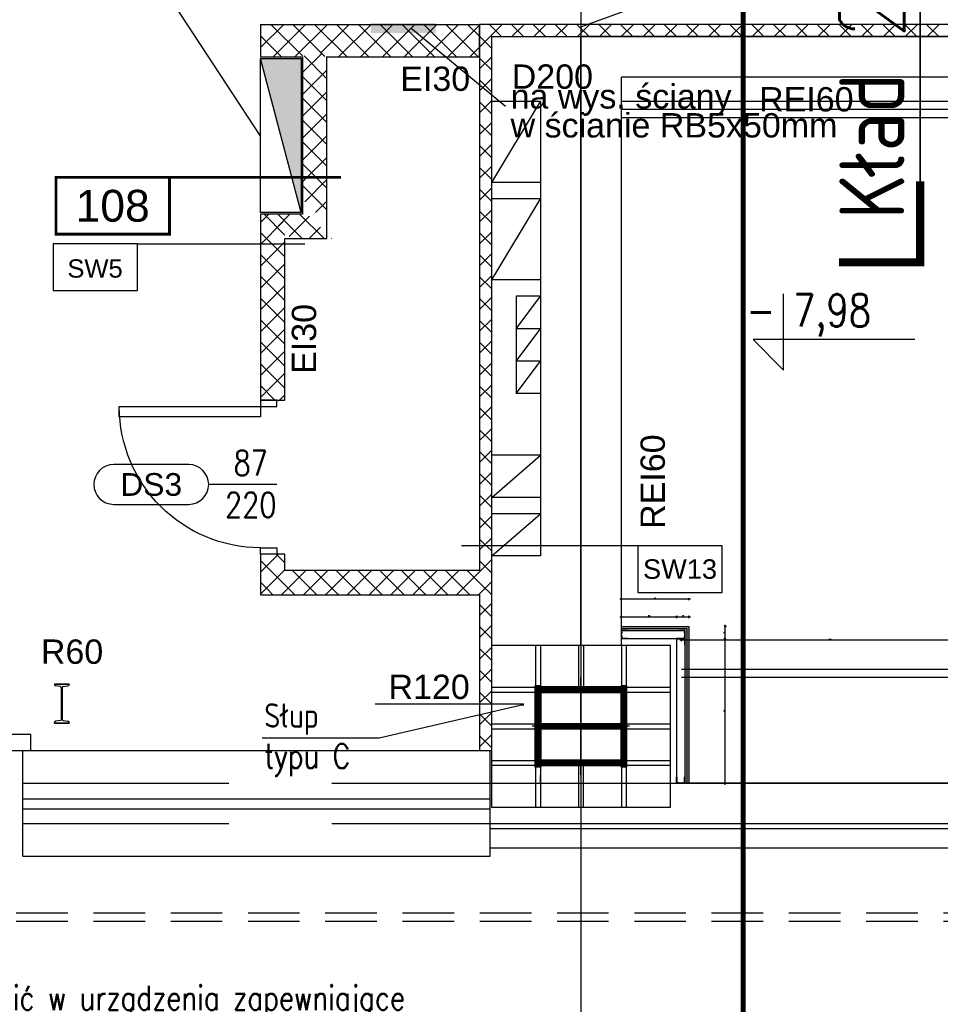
# Model space of a CAD drawing. Header units: centimetres. Extents: x -228435 to 56419, y -89367 to 477256.
# Tile 47 of 53: x -37999 to -32325, y 3287 to 9354. Entities that reach past the tile are written whole.
import ezdxf
from ezdxf.enums import TextEntityAlignment as Align

# ---------------------------------------------------------------- set-up
doc = ezdxf.new("R2010")
doc.units = ezdxf.units.CM
doc.header["$LTSCALE"] = 50
doc.header["$PDMODE"] = 35
doc.header["$PDSIZE"] = 0.1
for name, pattern in [('Kondygnacja -1$0$HIDDEN', [9.525, 6.35, -3.175]), ('Kondygnacja -1$0$HIDDEN2', [4.7625, 3.175, -1.5875]), ('Linie przekrojowe$0$DASHDOT', [25.4, 12.7, -6.35, 0, -6.35]), ('Osie rzutów$0$DASHDOT2', [12.7, 6.35, -3.175, 0, -3.175])]:
    doc.linetypes.add(name, pattern=pattern)
doc.layers.get('0').update_dxf_attribs({"color": 8})
doc.layers.get('DEFPOINTS').update_dxf_attribs({"color": 8})
for name, color, linetype, lineweight in [('_SP KORYTA', 8, 'Continuous', 25), ('Kondygnacja +0_5$0$ARCH_INFO_WYMIARY', 8, 'Continuous', 9), ('Linie przekrojowe$0$ARCH_LINIE PRZEKROJOWE', 8, 'Continuous', 25), ('Obudowy i okł. słupów$0$ARCH_WIDOK', 8, 'Continuous', 13)]:
    doc.layers.add(name, color=color, linetype=linetype, lineweight=lineweight)
for name, color, linetype in [('bgde_ opis hydranty', 8, 'Continuous'), ('Kondygnacja -1$0$ARCH_GK', 8, 'Continuous'), ('Kondygnacja -1$0$ARCH_HYDRANTY', 8, 'Continuous'), ('Kondygnacja -1$0$ARCH_INFO_ETYK_DRZWI', 8, 'Continuous'), ('Kondygnacja -1$0$ARCH_INFO_KOTY_WYSOKOŚCIOWE_IST', 8, 'Continuous'), ('Kondygnacja -1$0$ARCH_INFO_KŁADY ŚCIAN', 8, 'Kondygnacja -1$0$HIDDEN2'), ('Kondygnacja -1$0$ARCH_INFO_ODPORNOŚĆ OGNIOWA', 8, 'Continuous'), ('Kondygnacja -1$0$ARCH_INFO_OPISY', 8, 'Continuous'), ('Kondygnacja -1$0$ARCH_INFO_OPISY_PRZEGRODY', 8, 'Continuous'), ('Kondygnacja -1$0$ARCH_KONSTRUKCJA_NIEWIDOCZNA', 8, 'Continuous'), ('Kondygnacja -1$0$ARCH_MUROWANE_IST', 8, 'Continuous'), ('Kondygnacja -1$0$ARCH_NIEWIDOK_IST', 8, 'Kondygnacja -1$0$HIDDEN'), ('Kondygnacja -1$0$ARCH_SCHODY_IST', 8, 'Continuous'), ('Kondygnacja -1$0$ARCH_STAL_IST', 8, 'Continuous'), ('Kondygnacja -1$0$ARCH_STROP', 8, 'Continuous'), ('Kondygnacja -1$0$ARCH_WIDOK_IST', 8, 'Continuous'), ('Kondygnacja -1$0$ARCH_ŚLUSARKA_DRZWI', 8, 'Continuous'), ('Kondygnacja -1$0$ARCH_ŚLUSARKA_OKNA_IST', 8, 'Continuous'), ('Kondygnacja -1$0$ARCH_ŻELBET_IST', 8, 'Continuous'), ('Obudowy i okł. słupów$0$ARCH_PROFILE', 8, 'Continuous'), ('Obudowy i okł. słupów$0$ARCH_SŁUPY', 8, 'Continuous'), ('Osie rzutów$0$ARCH_INFO_OSIE_IST', 8, 'Osie rzutów$0$DASHDOT2'), ('Pomieszczenia -1$0$ARCH_INFO_AREA_ETYKIETY_200', 8, 'Continuous')]:
    doc.layers.add(name, color=color, linetype=linetype)
doc.styles.add('Arial', font='ARIAL.TTF')
doc.styles.add('Kondygnacja +0_5$0$Romans', font='Romans.shx', dxfattribs={"width": 0.7})
doc.styles.add('Kondygnacja -1$0$Arial', font='ARIAL.TTF')
doc.styles.add('Kondygnacja -1$0$Romans', font='Romans.shx', dxfattribs={"width": 0.7})
doc.styles.add('Kondygnacja -1$0$ROMANS-50-CM', font='romans.shx', dxfattribs={"width": 0.8, "height": 10})
doc.styles.add('Kondygnacja -1$0$Standard', font='txt')
doc.styles.add('Pomieszczenia -1$0$Arial', font='ARIAL.TTF')
doc.dimstyles.new('Kondygnacja +0_5$0$Wymiary 1-100', dxfattribs={"dimtxt": 12, "dimasz": 10, "dimexe": 5, "dimexo": 0, "dimgap": 4, "dimtad": 1, "dimrnd": 0.5, "dimzin": 12, "dimdsep": 46, "dimtxsty": 'Kondygnacja +0_5$0$Romans', "dimblk": 'Kondygnacja +0_5$0$_Oblique', "dimcen": 10, "dimdle": 10, "dimclrt": 55, "dimazin": 0, "dimtfac": 1, "dimtmove": 1, "dimatfit": 3, "dimfxl": 0, "dimtolj": 1, "dimtzin": 0, "dimarcsym": 0})
doc.dimstyles.new('Kondygnacja -1$0$ISO-25', dxfattribs={"dimtxt": 2.5, "dimasz": 2.5, "dimexe": 1.25, "dimexo": 0.625, "dimtad": 1, "dimtxsty": 'Kondygnacja -1$0$Standard', "dimcen": 2.5, "dimadec": 0, "dimazin": 0, "dimtfac": 1, "dimtmove": 0, "dimatfit": 3, "dimfxl": 0, "dimarcsym": 0})
pattern_1 = [(45, (-121140, -45000), (-67.35192, 67.35192), []), (135, (-121140, -45000), (-67.35192, -67.35192), [])]
pattern_2 = [(45, (-121140, -45000), (-6.7351921, 6.7351921), [])]

# ---------------------------------------------------------------- blocks, each defined once
blk = doc.blocks.new('Linie przekrojowe$0$A$C57A9303D')
at = {"linetype": 'Linie przekrojowe$0$DASHDOT', "ltscale": 5, "const_width": 3}
blk.add_lwpolyline([(300, 0), (1000, 0)], dxfattribs=at)
blk = doc.blocks.new('Linie przekrojowe')
at = {"layer": 'Linie przekrojowe$0$ARCH_LINIE PRZEKROJOWE', "linetype": 'Linie przekrojowe$0$DASHDOT', "ltscale": 5, "const_width": 3, "flags": 128}
blk.add_lwpolyline([(8110, 12660), (8110, 5500), (8760, 5500), (8760, 5178.55)], dxfattribs=at)
at = {"layer": 'Linie przekrojowe$0$ARCH_LINIE PRZEKROJOWE', "linetype": 'Linie przekrojowe$0$DASHDOT', "ltscale": 5, "xscale": -1, "rotation": 270}
blk.add_blockref('Linie przekrojowe$0$A$C57A9303D', (8760, 4328.55), dxfattribs=at)
blk = doc.blocks.new('Kondygnacja -1$0$T-drzwi_lewe-200')
at = {"layer": 'Kondygnacja -1$0$ARCH_INFO_ETYK_DRZWI'}
blk.add_line((0, 0), (-60, 0), dxfattribs=at)
blk.add_lwpolyline([(-77.5, 17.5), (-143.68, 17.5, 1), (-143.68, -17.5), (-77.5, -17.5, 1)], format="xyb", close=True, dxfattribs=at)
at = {"layer": 'Kondygnacja -1$0$ARCH_INFO_ETYK_DRZWI', "color": 1, "style": 'Kondygnacja -1$0$Arial'}
blk.add_attdef('ADS_DRZWI:ODPORNOŚĆ_OGNIOWA', text='', height=20, rotation=90, dxfattribs=at).set_placement((56.44, 0.12), align=Align.BOTTOM_CENTER)
at = {"layer": 'Kondygnacja -1$0$ARCH_INFO_ETYK_DRZWI', "style": 'Kondygnacja -1$0$Romans', "width": 0.8}
for tag, p in [('ADS_DRZWI:SZEROKOŚĆ', (-23, 7.91)), ('ADS_DRZWI:WYSOKOŚĆ', (-23, -29))]:
    blk.add_attdef(tag, text='', height=22, dxfattribs=at).set_placement(p, align=Align.CENTER)
at = {"layer": 'Kondygnacja -1$0$ARCH_INFO_ETYK_DRZWI', "style": 'Kondygnacja -1$0$Arial'}
blk.add_attdef('ADS_DRZWI:SYMBOL', text='', height=20, dxfattribs=at).set_placement((-110.59, 0), align=Align.MIDDLE)
blk = doc.blocks.new('Kondygnacja -1$0$_Dot')
at = {"color": 0, "linetype": 'ByBlock', "lineweight": -2}
blk.add_line((-0.5, 0), (-1, 0), dxfattribs=at)
at = {"color": 0, "linetype": 'ByBlock', "const_width": 0.5}
blk.add_lwpolyline([(-0.25, 0, 1), (0.25, 0, 1)], format="xyb", close=True, dxfattribs=at)
blk = doc.blocks.new('Kondygnacja +0_5$0$_Oblique')
at = {"color": 0, "linetype": 'ByBlock', "lineweight": -2}
blk.add_line((-0.5, -0.5), (0.5, 0.5), dxfattribs=at)
blk = doc.blocks.new('*D557')
at = {"layer": 'DEFPOINTS', "color": 0}
for p in [(-33920, 5530.3), (-33920, 5530.3), (-32090, 5530.3)]:
    blk.add_point(p, dxfattribs=at)
at = {"layer": 'Kondygnacja +0_5$0$ARCH_INFO_WYMIARY', "color": 0, "lineweight": -2}
for p, q in [((-32080, 5530.3), (-33930, 5530.3)), ((-33920, 5530.3), (-33920, 5535.3)), ((-32090, 5530.3), (-32090, 5535.3))]:
    blk.add_line(p, q, dxfattribs=at)
at = {"layer": 'Kondygnacja +0_5$0$ARCH_INFO_WYMIARY', "color": 0, "lineweight": -2, "xscale": 10, "yscale": 10, "zscale": 10, "rotation": 180}
blk.add_blockref('Kondygnacja +0_5$0$_Oblique', (-33920, 5530.3), dxfattribs=at)
at = {"layer": 'Kondygnacja +0_5$0$ARCH_INFO_WYMIARY', "color": 0, "lineweight": -2, "xscale": 10, "yscale": 10, "zscale": 10}
blk.add_blockref('Kondygnacja +0_5$0$_Oblique', (-32090, 5530.3), dxfattribs=at)
at = {"layer": 'Kondygnacja +0_5$0$ARCH_INFO_WYMIARY', "color": 55, "insert": (-33005, 5534.8), "char_height": 5, "attachment_point": 5, "style": 'Kondygnacja +0_5$0$Romans'}
blk.add_mtext('\\A1;1830', dxfattribs=at)
blk = doc.blocks.new('Kondygnacja -1$0$Linie kładów ścian')
at = {"layer": 'Kondygnacja -1$0$ARCH_INFO_KŁADY ŚCIAN', "ltscale": 10, "const_width": 1}
blk.add_lwpolyline([(8869.12, 5335.84), (8869.12, 7482.79)], dxfattribs=at)
at = {"layer": 'Kondygnacja -1$0$ARCH_INFO_KŁADY ŚCIAN', "linetype": 'Continuous', "const_width": 5}
blk.add_lwpolyline([(8819.12, 5285.84), (8869.12, 5285.84), (8869.12, 5335.84)], dxfattribs=at)
at = {"layer": 'Kondygnacja -1$0$ARCH_INFO_KŁADY ŚCIAN', "insert": (8819.35, 5312.43), "char_height": 40, "width": 626.5327, "attachment_point": 1, "rotation": 90, "style": 'Kondygnacja -1$0$ROMANS-50-CM'}
blk.add_mtext('Kład 2c', dxfattribs=at)
blk = doc.blocks.new('Pomieszczenia -1$0$etykieta_numer')
at = {"color": 0, "linetype": 'ByBlock', "const_width": 2.44}
blk.add_lwpolyline([(-50, -50), (-50, 0), (50, 0), (50, -50)], close=True, dxfattribs=at)
at = {"color": 0, "linetype": 'ByBlock', "style": 'Pomieszczenia -1$0$Arial'}
blk.add_attdef('AECAREA:NUMER_LOKALU', text='', height=28, dxfattribs=at).set_placement((0, -25), align=Align.MIDDLE)
blk = doc.blocks.new('A$C6A4F2F99')
at = {"layer": '_SP KORYTA'}
blk.add_hatch(color=256, dxfattribs=at).paths.add_polyline_path([(-2478.71, 204.14), (-2458.71, 204.14), (-2458.71, 201.14), (-2478.71, 201.14)])
blk.add_line((-2466.46, 202.64), (-2437.23, 178.56), dxfattribs=at)
at = {"layer": '_SP KORYTA', "style": 'Arial'}
for s, p in [('D200', (-2435.32, 183.91)), ('na wys. ściany', (-2435.67, 177.82)), ('w ścianie RB5x50mm', (-2435.67, 168.9))]:
    blk.add_text(s, height=7.5, dxfattribs=at).set_placement(p)
blk = doc.blocks.new('*D948')
at = {"layer": 'DEFPOINTS', "color": 0}
for p in [(-33875, 5784.285151), (-34290, 5615), (-33875, 5615)]:
    blk.add_point(p, dxfattribs=at)
at = {"layer": 'Kondygnacja +0_5$0$ARCH_INFO_WYMIARY', "color": 0, "lineweight": -2}
for p, q in [((-34300, 5784.285151), (-33865, 5784.285151)), ((-34290, 5776.285151), (-34290, 5789.285151)), ((-33875, 5776.285151), (-33875, 5789.285151))]:
    blk.add_line(p, q, dxfattribs=at)
at = {"layer": 'Kondygnacja +0_5$0$ARCH_INFO_WYMIARY', "color": 0, "lineweight": -2, "xscale": 10, "yscale": 10, "zscale": 10, "rotation": 180}
blk.add_blockref('Kondygnacja +0_5$0$_Oblique', (-34290, 5784.285151), dxfattribs=at)
at = {"layer": 'Kondygnacja +0_5$0$ARCH_INFO_WYMIARY', "color": 0, "lineweight": -2, "xscale": 10, "yscale": 10, "zscale": 10}
blk.add_blockref('Kondygnacja +0_5$0$_Oblique', (-33875, 5784.285151), dxfattribs=at)
at = {"layer": 'Kondygnacja +0_5$0$ARCH_INFO_WYMIARY', "color": 55, "insert": (-34082.5, 5788.785151), "char_height": 5, "attachment_point": 5, "style": 'Kondygnacja +0_5$0$Romans'}
blk.add_mtext('\\A1;415', dxfattribs=at)
blk = doc.blocks.new('*D949')
at = {"layer": 'DEFPOINTS', "color": 0}
for p in [(-33950, 5675.1), (-34290, 5540), (-33950, 5540)]:
    blk.add_point(p, dxfattribs=at)
at = {"layer": 'Kondygnacja +0_5$0$ARCH_INFO_WYMIARY', "color": 0, "lineweight": -2}
for p, q in [((-34300, 5675.1), (-33940, 5675.1)), ((-34290, 5667.1), (-34290, 5680.1)), ((-33950, 5667.1), (-33950, 5680.1))]:
    blk.add_line(p, q, dxfattribs=at)
at = {"layer": 'Kondygnacja +0_5$0$ARCH_INFO_WYMIARY', "color": 0, "lineweight": -2, "xscale": 10, "yscale": 10, "zscale": 10, "rotation": 180}
blk.add_blockref('Kondygnacja +0_5$0$_Oblique', (-34290, 5675.1), dxfattribs=at)
at = {"layer": 'Kondygnacja +0_5$0$ARCH_INFO_WYMIARY', "color": 0, "lineweight": -2, "xscale": 10, "yscale": 10, "zscale": 10}
blk.add_blockref('Kondygnacja +0_5$0$_Oblique', (-33950, 5675.1), dxfattribs=at)
at = {"layer": 'Kondygnacja +0_5$0$ARCH_INFO_WYMIARY', "color": 55, "insert": (-34120, 5679.6), "char_height": 5, "attachment_point": 5, "style": 'Kondygnacja +0_5$0$Romans'}
blk.add_mtext('\\A1;340', dxfattribs=at)
blk = doc.blocks.new('*D950')
at = {"layer": 'DEFPOINTS', "color": 0}
for p in [(-33875, 5675.1), (-33950, 5540), (-33875, 5054)]:
    blk.add_point(p, dxfattribs=at)
at = {"layer": 'Kondygnacja +0_5$0$ARCH_INFO_WYMIARY', "color": 0, "lineweight": -2}
for p, q in [((-33960, 5675.1), (-33865, 5675.1)), ((-33950, 5667.1), (-33950, 5680.1)), ((-33875, 5667.1), (-33875, 5680.1))]:
    blk.add_line(p, q, dxfattribs=at)
at = {"layer": 'Kondygnacja +0_5$0$ARCH_INFO_WYMIARY', "color": 0, "lineweight": -2, "xscale": 10, "yscale": 10, "zscale": 10, "rotation": 180}
blk.add_blockref('Kondygnacja +0_5$0$_Oblique', (-33950, 5675.1), dxfattribs=at)
at = {"layer": 'Kondygnacja +0_5$0$ARCH_INFO_WYMIARY', "color": 0, "lineweight": -2, "xscale": 10, "yscale": 10, "zscale": 10}
blk.add_blockref('Kondygnacja +0_5$0$_Oblique', (-33875, 5675.1), dxfattribs=at)
at = {"layer": 'Kondygnacja +0_5$0$ARCH_INFO_WYMIARY', "color": 55, "insert": (-33909.7, 5679.6), "char_height": 5, "attachment_point": 5, "style": 'Kondygnacja +0_5$0$Romans'}
blk.add_mtext('\\A1;75', dxfattribs=at)
blk = doc.blocks.new('*D951')
at = {"layer": 'DEFPOINTS', "color": 0}
for p in [(-33875, 5615), (-33875, 4650), (-33545.3, 4650)]:
    blk.add_point(p, dxfattribs=at)
at = {"layer": 'Kondygnacja +0_5$0$ARCH_INFO_WYMIARY', "color": 0, "lineweight": -2}
for p, q in [((-33553.3, 5615), (-33540.3, 5615)), ((-33545.3, 5625), (-33545.3, 4640)), ((-33553.3, 4650), (-33540.3, 4650))]:
    blk.add_line(p, q, dxfattribs=at)
at = {"layer": 'Kondygnacja +0_5$0$ARCH_INFO_WYMIARY', "color": 0, "lineweight": -2, "xscale": 10, "yscale": 10, "zscale": 10}
for p, rotation in [((-33545.3, 5615), 90), ((-33545.3, 4650), 270)]:
    blk.add_blockref('Kondygnacja +0_5$0$_Oblique', p, dxfattribs=dict(at, rotation=rotation))
at = {"layer": 'Kondygnacja +0_5$0$ARCH_INFO_WYMIARY', "color": 55, "insert": (-33549.8, 5132.5), "char_height": 5, "attachment_point": 5, "rotation": 90, "style": 'Kondygnacja +0_5$0$Romans'}
blk.add_mtext('\\A1;965', dxfattribs=at)
blk = doc.blocks.new('*D952')
at = {"layer": 'DEFPOINTS', "color": 0}
for p in [(-33950, 5540), (-33651, 5540), (-33875, 4650)]:
    blk.add_point(p, dxfattribs=at)
at = {"layer": 'Kondygnacja +0_5$0$ARCH_INFO_WYMIARY', "color": 0, "lineweight": -2}
for p, q in [((-33659, 5540), (-33646, 5540)), ((-33651, 4640), (-33651, 5550)), ((-33659, 4650), (-33646, 4650))]:
    blk.add_line(p, q, dxfattribs=at)
at = {"layer": 'Kondygnacja +0_5$0$ARCH_INFO_WYMIARY', "color": 0, "lineweight": -2, "xscale": 10, "yscale": 10, "zscale": 10}
for p, rotation in [((-33651, 5540), 90), ((-33651, 4650), 270)]:
    blk.add_blockref('Kondygnacja +0_5$0$_Oblique', p, dxfattribs=dict(at, rotation=rotation))
at = {"layer": 'Kondygnacja +0_5$0$ARCH_INFO_WYMIARY', "color": 55, "insert": (-33655.5, 5095), "char_height": 5, "attachment_point": 5, "rotation": 90, "style": 'Kondygnacja +0_5$0$Romans'}
blk.add_mtext('\\A1;890', dxfattribs=at)
blk = doc.blocks.new('*D953')
at = {"layer": 'DEFPOINTS', "color": 0}
for p in [(-33651, 5615), (8719, 5615), (-33950, 5540)]:
    blk.add_point(p, dxfattribs=at)
at = {"layer": 'Kondygnacja +0_5$0$ARCH_INFO_WYMIARY', "color": 0, "lineweight": -2}
for p, q in [((-33643, 5615), (-33656, 5615)), ((-33651, 5530), (-33651, 5625)), ((-33659, 5540), (-33646, 5540))]:
    blk.add_line(p, q, dxfattribs=at)
at = {"layer": 'Kondygnacja +0_5$0$ARCH_INFO_WYMIARY', "color": 0, "lineweight": -2, "xscale": 10, "yscale": 10, "zscale": 10}
for p, rotation in [((-33651, 5615), 90), ((-33651, 5540), 270)]:
    blk.add_blockref('Kondygnacja +0_5$0$_Oblique', p, dxfattribs=dict(at, rotation=rotation))
at = {"layer": 'Kondygnacja +0_5$0$ARCH_INFO_WYMIARY', "color": 55, "insert": (-33655.5, 5577.5), "char_height": 5, "attachment_point": 5, "rotation": 90, "style": 'Kondygnacja +0_5$0$Romans'}
blk.add_mtext('\\A1;75', dxfattribs=at)
blk = doc.blocks.new('Osie rzutów')
at = {"layer": 'Osie rzutów$0$ARCH_INFO_OSIE_IST', "ltscale": 10}
for p, q in [((8660, 12510), (8660, 4623.26)), ((8660, 4970), (8660, 5030)), ((4436.04, 5000), (15156.54, 5000)), ((8690, 5000), (8630, 5000))]:
    blk.add_line(p, q, dxfattribs=at)

msp = doc.modelspace()

# ---------------------------------------------------------------- hatches: boundary and pattern name
at = {"layer": 'Kondygnacja -1$0$ARCH_GK', "linetype": 'Continuous', "lineweight": -3}
h = msp.add_hatch(dxfattribs=at)
h.set_pattern_fill('ANSI37', color=256, scale=30, angle=-360, style=0)
h.set_pattern_definition(pattern_1)
h.paths.add_polyline_path([(-36190, 9325), (-36190, 9179.167), (-36115, 9125), (-35165, 9125), (-35165, 9325)], flags=0)
h.paths.add_polyline_path([(-36515, 9325), (-36515, 9125), (-36265, 9125), (-36190, 9179.167), (-36190, 9325)])
h = msp.add_hatch(dxfattribs=at)
h.set_pattern_fill('ANSI37', color=256, scale=30, angle=-360, style=0)
h.set_pattern_definition([(45, (-121140, -45000), (-67.35192, 67.35192), []), (135, (-121140, -45000), (-67.35192, -67.35192), [])])
h.paths.add_polyline_path([(-35090, 9250), (-35165, 9325), (-35165, 5960), (-35152.5, 5885), (-35090, 5885)], flags=0)
h.paths.add_polyline_path([(-35090, 5885), (-35152.5, 5885), (-35165, 5810), (-35165, 4850), (-35090, 4850)], flags=0)
h = msp.add_hatch(dxfattribs=at)
h.set_pattern_fill('ANSI37', color=256, scale=30, angle=-360, style=0)
h.set_pattern_definition(pattern_1)
h.paths.add_polyline_path([(-21990, 9250), (-21915, 9325), (-24425.681, 9325), (-24425.681, 9250)], flags=0)
h.paths.add_polyline_path([(-26535.557, 9250), (-26535.557, 9325), (-35165, 9325), (-35090, 9250)], flags=0)
h = msp.add_hatch(dxfattribs=at)
h.set_pattern_fill('ANSI37', color=256, scale=30, angle=-360, style=0)
h.set_pattern_definition([(45, (-121130, -45000), (-67.35192, 67.35192), []), (135, (-121130, -45000), (-67.35192, -67.35192), [])])
h.paths.add_polyline_path([(-36105, 9125), (-36180, 9179.167), (-36255, 9125), (-36255, 8245), (-36105, 8095)], flags=0)
h = msp.add_hatch(dxfattribs=at)
h.set_pattern_fill('ANSI37', color=256, scale=30, angle=-360, style=0)
h.set_pattern_definition([(45, (-121140, -45000), (-67.35192, 67.35192), []), (135, (-121140, -45000), (-67.35192, -67.35192), [])])
h.paths.add_polyline_path([(-36365, 6060), (-36515, 6060), (-36515, 5810), (-36365, 5960)], flags=0)
h.paths.add_polyline_path([(-36425, 8155), (-36515, 8155), (-36515, 7010), (-36365, 7010), (-36365, 8095)])
h = msp.add_hatch(dxfattribs=at)
h.set_pattern_fill('ANSI37', color=256, scale=30, style=0)
h.set_pattern_definition([(45, (-121100, -45090), (-67.35192, 67.35192), []), (135, (-121100, -45090), (-67.35192, -67.35192), [])])
h.paths.add_polyline_path([(-36075, 8005), (-36225, 8155), (-36475, 8155), (-36325, 8005)], flags=0)
h = msp.add_hatch(dxfattribs=at)
h.set_pattern_fill('ANSI37', color=256, scale=30, style=0)
h.set_pattern_definition([(45, (-121140, -45000), (-67.35192, 67.35192), []), (135, (-121140, -45000), (-67.35192, -67.35192), [])])
h.paths.add_polyline_path([(-35165, 5810), (-35152.5, 5885), (-35165, 5960), (-36365, 5960), (-36515, 5810)], flags=0)
at = {"layer": 'Kondygnacja -1$0$ARCH_HYDRANTY'}
msp.add_hatch(color=256, dxfattribs=at).paths.add_polyline_path([(-36265, 8165), (-36515, 9115), (-36265, 9115)])
at = {"layer": 'Obudowy i okł. słupów$0$ARCH_SŁUPY', "lineweight": 40}
h = msp.add_hatch(dxfattribs=at)
h.set_pattern_fill('ANSI31', color=256, scale=3, style=0)
h.set_pattern_definition(pattern_2)
h.paths.add_polyline_path([(-34820, 4750), (-34790, 4750), (-34790, 5250), (-34820, 5250)])
h = msp.add_hatch(dxfattribs=at)
h.set_pattern_fill('ANSI31', color=256, scale=3, style=0)
h.set_pattern_definition(pattern_2)
h.paths.add_polyline_path([(-34290, 5210), (-34290, 5240), (-34790, 5240), (-34790, 5210)])
h = msp.add_hatch(dxfattribs=at)
h.set_pattern_fill('ANSI31', color=256, scale=3, style=0)
h.set_pattern_definition(pattern_2)
h.paths.add_polyline_path([(-34290, 4750), (-34260, 4750), (-34260, 5250), (-34290, 5250)])
h = msp.add_hatch(dxfattribs=at)
h.set_pattern_fill('ANSI31', color=256, scale=3, style=0)
h.set_pattern_definition(pattern_2)
h.paths.add_polyline_path([(-34290, 4985), (-34290, 5015), (-34790, 5015), (-34790, 4985)])
h = msp.add_hatch(dxfattribs=at)
h.set_pattern_fill('ANSI31', color=256, scale=3, style=0)
h.set_pattern_definition(pattern_2)
h.paths.add_polyline_path([(-34290, 4760), (-34290, 4790), (-34790, 4790), (-34790, 4760)])
at = {"layer": 'Obudowy i okł. słupów$0$ARCH_WIDOK'}
h = msp.add_hatch(dxfattribs=at)
h.set_pattern_fill('AR-SAND', color=256, scale=0.1, style=0)
h.set_pattern_definition([(37.5, (-121140, -45000), (-0.16000313, 4.89413237), [0, -3.8608, 0, -4.318, 0, -4.1275]), (7.5, (-121140, -45000), (4.49523283, 7.168251), [0, -2.0828, 0, -3.4798, 0, -1.3335]), (327.5, (-121143.124, -45000), (7.9099237, 0.01437185), [0, -1.27, 0, -4.572, 0, -5.969]), (317.5, (-121143.124, -45000), (7.63556452, 2.22929323), [0, -0.635, 0, -2.9972, 0, -3.429])])
h.paths.add_polyline_path([(-33900, 5590), (-33875, 5590), (-33875, 4650), (-33900, 4650)])
h.paths.add_polyline_path([(-34290, 5590), (-33875, 5590), (-33875, 5615), (-34290, 5615)])

# ---------------------------------------------------------------- linework, layer by layer
at = {"layer": 'bgde_ opis hydranty', "ltscale": 1.5}
msp.add_lwpolyline([(-40280.478, 10592.855), (-37799.918, 10592.855), (-36515, 8635)], dxfattribs=at)
at = {"layer": 'Kondygnacja -1$0$ARCH_GK', "linetype": 'Continuous', "lineweight": -3}
for p, q in [((-36515, 9325), (-35165, 9325)), ((-36515, 9325), (-36515, 9125)), ((-35165, 9125), (-35165, 9325)), ((-35165, 9325), (-35165, 5960)), ((-26535.557, 9325), (-35165, 9325)), ((-35090, 4850), (-35090, 9250)), ((-35090, 9250), (-26535.557, 9250)), ((-36515, 9125), (-36255, 9125)), ((-36255, 9125), (-36255, 8155)), ((-36105, 9125), (-35165, 9125)), ((-36105, 8005), (-36105, 9125)), ((-36515, 8155), (-36515, 7010)), ((-36255, 8155), (-36515, 8155)), ((-36365, 7010), (-36365, 8005)), ((-36365, 8005), (-36105, 8005)), ((-36515, 7010), (-36365, 7010)), ((-36365, 6060), (-36515, 6060)), ((-36515, 6060), (-36515, 5810)), ((-36365, 5960), (-36365, 6060)), ((-35165, 5960), (-36365, 5960)), ((-36515, 5810), (-35165, 5810)), ((-35165, 5810), (-35165, 4850)), ((-35165, 4850), (-35090, 4850))]:
    msp.add_line(p, q, dxfattribs=at)
for points in [[(-34290, 5615), (-33875, 5615), (-33875, 4650)], [(-34290, 5602.5), (-33887.5, 5602.5), (-33887.5, 4650)], [(-34290, 5590), (-33900, 5590), (-33900, 4650)]]:
    msp.add_lwpolyline(points, dxfattribs=at)
at = {"layer": 'Kondygnacja -1$0$ARCH_HYDRANTY'}
for points in [[(-36265, 8165), (-36515, 9115), (-36265, 9115)], [(-36265, 9115), (-36265, 8165), (-36515, 8165), (-36515, 9115)]]:
    msp.add_lwpolyline(points, close=True, dxfattribs=at)
at = {"layer": 'Kondygnacja -1$0$ARCH_INFO_KOTY_WYSOKOŚCIOWE_IST'}
msp.add_lwpolyline([(-32481.002, 7382.807), (-33478.186, 7382.807), (-33290.686, 7195.307), (-33290.686, 7663.741)], dxfattribs=at)
at = {"layer": 'Kondygnacja -1$0$ARCH_INFO_OPISY'}
msp.add_lwpolyline([(-34540, 9310), (-30911.816, 10625.718), (-22395, 9380), (-30911.816, 10625.718), (-34108.703, 10625.718)], dxfattribs=at)
at = {"layer": 'Kondygnacja -1$0$ARCH_INFO_OPISY_PRZEGRODY'}
for points in [[(-37792.092, 7685.726), (-37272.092, 7685.726), (-37272.092, 7973.726), (-37792.092, 7973.726), (-37792.092, 7685.726)], [(-34189.145, 5823.99), (-33669.145, 5823.99), (-33669.145, 6111.99), (-34189.145, 6111.99), (-34189.145, 5823.99)]]:
    msp.add_lwpolyline(points, close=True, dxfattribs=at)
for points in [[(-37272.092, 7973.726), (-36242.402, 7973.726)], [(-34189.145, 6111.99), (-35276.791, 6111.99)]]:
    msp.add_lwpolyline(points, dxfattribs=at)
at = {"layer": 'Kondygnacja -1$0$ARCH_KONSTRUKCJA_NIEWIDOCZNA'}
for p, q in [((-34790, 4650), (-34790, 4700)), ((-34290, 4700), (-34290, 4650))]:
    msp.add_line(p, q, dxfattribs=at)
msp.add_lwpolyline([(-33990, 5500), (-33990, 4500), (-35090, 4500), (-35090, 5500)], close=True, dxfattribs=at)
for points in [[(-34820, 5500), (-34820, 5250)], [(-34790, 5500), (-34790, 5250)], [(-34555, 5500), (-34555, 5240)], [(-34525, 5500), (-34525, 5240)], [(-34290, 5500), (-34290, 5250)], [(-34260, 5500), (-34260, 5250)], [(-35090, 5240), (-34820, 5240)], [(-34260, 5240), (-33990, 5240)], [(-35090, 5210), (-34820, 5210)], [(-34260, 5210), (-33990, 5210)], [(-35090, 5015), (-34820, 5015)], [(-35090, 4985), (-34820, 4985)], [(-34260, 5015), (-33990, 5015)], [(-34260, 4985), (-33990, 4985)], [(-35090, 4790), (-34820, 4790)], [(-35090, 4760), (-34820, 4760)], [(-34820, 4750), (-34820, 4500)], [(-34790, 4750), (-34790, 4500)], [(-34555, 4760), (-34555, 4500)], [(-34525.06, 4760), (-34525.06, 4500)], [(-34290, 4750), (-34290, 4500)], [(-34260, 4790), (-33990, 4790)], [(-34260, 4760), (-33990, 4760)], [(-34260, 4750), (-34260, 4500)]]:
    msp.add_lwpolyline(points, dxfattribs=at)
at = {"layer": 'Kondygnacja -1$0$ARCH_MUROWANE_IST', "ltscale": 4}
for p, q in [((-35100, 4370), (-26412.883, 4370)), ((-35100, 4250), (-26412.883, 4250))]:
    msp.add_line(p, q, dxfattribs=at)
at = {"layer": 'Kondygnacja -1$0$ARCH_NIEWIDOK_IST', "ltscale": 4}
for p, q in [((-37980, 4650), (-35100, 4650)), ((-37980, 4400), (-35100, 4400))]:
    msp.add_line(p, q, dxfattribs=at)
at = {"layer": 'Kondygnacja -1$0$ARCH_NIEWIDOK_IST'}
for points in [[(-39925.355, 3800), (-28410, 3799.984), (-27410, 2799.984), (-26410, 3799.984), (-26410, 4250)], [(-39925.355, 3850), (-28389.289, 3849.984), (-27410, 2870.695), (-26460, 3820.695), (-26460, 4250)]]:
    msp.add_lwpolyline(points, dxfattribs=at)
at = {"layer": 'Kondygnacja -1$0$ARCH_SCHODY_IST'}
for p, q in [((-28740, 8850), (-34290, 8850)), ((-28290, 8800), (-34290, 8800)), ((-28240, 8750), (-34290, 8750)), ((-28240, 5350), (-33920, 5350)), ((-28290, 5300), (-33920, 5300))]:
    msp.add_line(p, q, dxfattribs=at)
at = {"layer": 'Kondygnacja -1$0$ARCH_STAL_IST'}
for p, q in [((-37695, 5260), (-37785, 5260)), ((-37785, 5260), (-37785, 5256.2)), ((-37785, 5260), (-37695, 5260)), ((-37748.2, 5244.236), (-37777.5, 5248.7)), ((-37743.7, 5239.736), (-37743.7, 5040.264)), ((-37736.3, 5239.736), (-37736.3, 5040.264)), ((-37731.8, 5244.236), (-37702.5, 5248.7)), ((-37695, 5256.2), (-37695, 5260)), ((-37695, 5260), (-37695, 5256.2)), ((-37743.7, 5140), (-37736.3, 5140)), ((-37748.2, 5035.764), (-37777.5, 5031.3)), ((-37731.8, 5035.764), (-37702.5, 5031.3)), ((-37785, 5020), (-37785, 5023.8)), ((-37695, 5020), (-37785, 5020)), ((-37785, 5020), (-37695, 5020)), ((-37695, 5023.8), (-37695, 5020)), ((-37695, 5020), (-37695, 5023.8))]:
    msp.add_line(p, q, dxfattribs=at)
for centre, radius, start, end in [((-37777.5, 5256.2), 7.5, 180, 270), ((-37748.2, 5239.736), 4.5, 0, 90), ((-37731.8, 5239.736), 4.5, 90, 180), ((-37702.5, 5256.2), 7.5, 270, 0), ((-37702.5, 5256.2), 7.5, 270, 0), ((-37748.2, 5040.264), 4.5, 270, 0), ((-37731.8, 5040.264), 4.5, 180, 270), ((-37777.5, 5023.8), 7.5, 90, 180), ((-37702.5, 5023.8), 7.5, 0, 90), ((-37702.5, 5023.8), 7.5, 0, 90)]:
    msp.add_arc(centre, radius, start, end, dxfattribs=at)
at = {"layer": 'Kondygnacja -1$0$ARCH_WIDOK_IST'}
for p, q in [((-35090, 8350), (-34790, 8850)), ((-35090, 7750), (-34790, 8250)), ((-34940, 7450), (-34790, 7650)), ((-34940, 7250), (-34790, 7450)), ((-34940, 7050), (-34790, 7250)), ((-35090, 6410), (-34790, 6670)), ((-35090, 6050), (-34790, 6310)), ((-37980, 4850), (-35100, 4850)), ((-37980, 4200), (-37980, 4850)), ((-35100, 4200), (-35100, 4850)), ((-37980, 4200), (-35100, 4200))]:
    msp.add_line(p, q, dxfattribs=at)
msp.add_lwpolyline([(-40520, 4850), (-37930, 4850), (-37930, 4950), (-40520, 4950)], close=True, dxfattribs=at)
at = {"layer": 'Kondygnacja -1$0$ARCH_ŚLUSARKA_DRZWI', "linetype": 'Continuous', "lineweight": -3}
for points in [[(-36414, 6970), (-36414, 7010), (-36515, 7010), (-36515, 6970)], [(-36515, 6970), (-36515, 6907), (-37385, 6907), (-37385, 6970)], [(-36414, 6100), (-36414, 6060), (-36515, 6060), (-36515, 6100)]]:
    msp.add_lwpolyline(points, close=True, dxfattribs=at)
at = {"layer": 'Kondygnacja -1$0$ARCH_ŚLUSARKA_DRZWI', "linetype": 'Continuous', "lineweight": -3, "extrusion": (0, 0, -1)}
msp.add_arc((36515, 6970), 870, 270, 0, dxfattribs=at)
at = {"layer": 'Kondygnacja -1$0$ARCH_ŚLUSARKA_OKNA_IST'}
for p, q in [((-35100, 4550), (-37980, 4550)), ((-35100, 4490), (-37980, 4490))]:
    msp.add_line(p, q, dxfattribs=at)
at = {"layer": 'Kondygnacja -1$0$ARCH_ŻELBET_IST', "ltscale": 4}
for p, q in [((-34540, 5500), (-34540, 9250)), ((-26420, 9250), (-34540, 9250)), ((-34290, 5500), (-34290, 9000)), ((-28740, 9000), (-34290, 9000)), ((-34790, 8850), (-35090, 8850)), ((-34790, 8850), (-34790, 6050)), ((-34790, 8350), (-35090, 8350)), ((-34790, 8250), (-35090, 8250)), ((-34790, 7750), (-35090, 7750)), ((-34790, 7650), (-34940, 7650)), ((-34940, 7650), (-34940, 7050)), ((-34790, 7450), (-34940, 7450)), ((-34790, 7250), (-34940, 7250)), ((-34790, 7050), (-34940, 7050)), ((-34790, 6670), (-35090, 6670)), ((-34790, 6410), (-35090, 6410)), ((-34790, 6310), (-35090, 6310)), ((-34790, 6050), (-35090, 6050)), ((-35100, 4650), (-28740, 4650)), ((-28740, 4650), (-33950, 4650)), ((-35100, 4400), (-26462.883, 4400))]:
    msp.add_line(p, q, dxfattribs=at)
at = {"layer": 'Obudowy i okł. słupów$0$ARCH_PROFILE'}
for points in [[(-34289.854, 5574.146), (-34289, 5575), (-34289, 5580), (-34290, 5581), (-34290, 5590), (-34252.75, 5590, -1), (-34252.75, 5589.5), (-34289.5, 5589.5), (-34289.5, 5581.207), (-34288.5, 5580.207), (-34288.5, 5574.793), (-34289.5, 5573.793), (-34289.5, 5556.207), (-34288.5, 5555.207), (-34288.5, 5549.793), (-34289.5, 5548.793), (-34289.5, 5540.5), (-34252.75, 5540.5, -1), (-34252.75, 5540), (-34290, 5540), (-34290, 5549), (-34289, 5550), (-34289, 5555), (-34289.854, 5555.854)], [(-33900.146, 5574.146), (-33901, 5575), (-33901, 5580), (-33900, 5581), (-33900, 5590), (-33937.25, 5590, 1), (-33937.25, 5589.5), (-33900.5, 5589.5), (-33900.5, 5581.207), (-33901.5, 5580.207), (-33901.5, 5574.793), (-33900.5, 5573.793), (-33900.5, 5556.207), (-33901.5, 5555.207), (-33901.5, 5549.793), (-33900.5, 5548.793), (-33900.5, 5540.5), (-33937.25, 5540.5, 1), (-33937.25, 5540), (-33900, 5540), (-33900, 5549), (-33901, 5550), (-33901, 5555), (-33900.146, 5555.854)], [(-33934.146, 5539.854), (-33935, 5539), (-33940, 5539), (-33941, 5540), (-33950, 5540), (-33950, 5502.75, 1), (-33949.5, 5502.75), (-33949.5, 5539.5), (-33941.207, 5539.5), (-33940.207, 5538.5), (-33934.793, 5538.5), (-33933.793, 5539.5), (-33916.207, 5539.5), (-33915.207, 5538.5), (-33909.793, 5538.5), (-33908.793, 5539.5), (-33900.5, 5539.5), (-33900.5, 5502.75, 1), (-33900, 5502.75), (-33900, 5540), (-33909, 5540), (-33910, 5539), (-33915, 5539), (-33915.854, 5539.854)], [(-33934.146, 4650.146), (-33935, 4651), (-33940, 4651), (-33941, 4650), (-33950, 4650), (-33950, 4687.25, -1), (-33949.5, 4687.25), (-33949.5, 4650.5), (-33941.207, 4650.5), (-33940.207, 4651.5), (-33934.793, 4651.5), (-33933.793, 4650.5), (-33916.207, 4650.5), (-33915.207, 4651.5), (-33909.793, 4651.5), (-33908.793, 4650.5), (-33900.5, 4650.5), (-33900.5, 4687.25, -1), (-33900, 4687.25), (-33900, 4650), (-33909, 4650), (-33910, 4651), (-33915, 4651), (-33915.854, 4650.146)]]:
    msp.add_lwpolyline(points, format="xyb", close=True, dxfattribs=at)
msp.add_lwpolyline([(-34290, 5540), (-33950, 5540), (-33950, 4650)], dxfattribs=at)
at = {"layer": 'Obudowy i okł. słupów$0$ARCH_SŁUPY', "lineweight": 40}
for p, q in [((-34790, 5015), (-34290, 5015)), ((-34290, 4985), (-34790, 4985))]:
    msp.add_line(p, q, dxfattribs=at)
for points in [[(-34820, 5250), (-34790, 5250), (-34790, 4750), (-34820, 4750)], [(-34290, 5250), (-34260, 5250), (-34260, 4750), (-34290, 4750)]]:
    msp.add_lwpolyline(points, close=True, dxfattribs=at)
for points in [[(-34290, 5240), (-34790, 5240)], [(-34790, 5210), (-34290, 5210)], [(-34290, 4790), (-34790, 4790)], [(-34790, 4760), (-34290, 4760)]]:
    msp.add_lwpolyline(points, dxfattribs=at)
at = {"layer": 'Pomieszczenia -1$0$ARCH_INFO_AREA_ETYKIETY_200', "const_width": 17, "elevation": 6300}
msp.add_lwpolyline([(-37075.978, 8382.505), (-36017.975, 8382.505)], dxfattribs=at)

# ---------------------------------------------------------------- block references
at = {"xscale": 10, "yscale": 10, "zscale": 10}
msp.add_blockref('Linie przekrojowe', (-121140, -45000), dxfattribs=at)
at = {"layer": '_SP KORYTA', "lineweight": 30, "xscale": 20, "yscale": 20, "zscale": 20}
msp.add_blockref('A$C6A4F2F99', (13740, 5250), dxfattribs=at)
at = {"layer": 'Kondygnacja -1$0$ARCH_INFO_KŁADY ŚCIAN', "xscale": 10, "yscale": 10, "zscale": 10}
msp.add_blockref('Kondygnacja -1$0$Linie kładów ścian', (-121140, -45000), dxfattribs=at)
at = {"layer": 'Kondygnacja -1$0$ARCH_STROP', "linetype": 'Continuous', "lineweight": -3}
ref = msp.add_blockref('Kondygnacja -1$0$T-drzwi_lewe-200', (-36414, 6490), dxfattribs=dict(at, xscale=7, yscale=7, zscale=7))
ref.add_attrib('ADS_DRZWI:SYMBOL', 'DS3', dxfattribs={"layer": 'Kondygnacja -1$0$ARCH_INFO_ETYK_DRZWI', "height": 140, "style": 'Kondygnacja -1$0$Arial'}).set_placement((-37188.119, 6490), align=Align.MIDDLE)
ref.add_attrib('ADS_DRZWI:SZEROKOŚĆ', '87', dxfattribs={"layer": 'Kondygnacja -1$0$ARCH_INFO_ETYK_DRZWI', "height": 154, "style": 'Kondygnacja -1$0$Romans', "width": 0.8}).set_placement((-36575, 6545.372), align=Align.CENTER)
ref.add_attrib('ADS_DRZWI:WYSOKOŚĆ', '220', dxfattribs={"layer": 'Kondygnacja -1$0$ARCH_INFO_ETYK_DRZWI', "height": 154, "style": 'Kondygnacja -1$0$Romans', "width": 0.8}).set_placement((-36575, 6287), align=Align.CENTER)
at = {"layer": 'Osie rzutów$0$ARCH_INFO_OSIE_IST', "xscale": 10, "yscale": 10, "zscale": 10}
msp.add_blockref('Osie rzutów', (-121140, -45000), dxfattribs=at)
at = {"layer": 'Pomieszczenia -1$0$ARCH_INFO_AREA_ETYKIETY_200', "linetype": 'Continuous', "lineweight": -3}
ref = msp.add_blockref('Pomieszczenia -1$0$etykieta_numer', (-37425.978, 8382.505, 6300), dxfattribs=dict(at, xscale=7, yscale=7, zscale=10))
ref.add_attrib('AECAREA:NUMBER', '108', dxfattribs={"layer": '0', "color": 0, "linetype": 'ByBlock', "height": 196, "style": 'Pomieszczenia -1$0$Arial'}).set_placement((-37425.978, 8207.505, 6300), align=Align.MIDDLE)

# ---------------------------------------------------------------- texts
at = {"layer": 'Kondygnacja -1$0$ARCH_INFO_KOTY_WYSOKOŚCIOWE_IST', "insert": (-33519.896, 7532.436), "char_height": 200, "width": 976.18926, "attachment_point": 4, "line_spacing_factor": 0.9, "style": 'Kondygnacja -1$0$ROMANS-50-CM'}
msp.add_mtext('- 7,98', dxfattribs=at)
at = {"layer": 'Kondygnacja -1$0$ARCH_INFO_ODPORNOŚĆ OGNIOWA', "char_height": 150, "attachment_point": 5, "style": 'Kondygnacja -1$0$Arial'}
for s, insert, width in [('\\PEI30', (-35437.872, 9114.205), 2023.97152), ('REI60', (-33150.569, 8862.238), 533.32525), ('\\PR60', (-37676.348, 5583.785), 533.32525), ('\\PR120', (-35475.45, 5367.008), 533.32525)]:
    msp.add_mtext(s, dxfattribs=dict(at, insert=insert, width=width))
at = {"layer": 'Kondygnacja -1$0$ARCH_INFO_ODPORNOŚĆ OGNIOWA', "char_height": 150, "attachment_point": 5, "rotation": 90, "style": 'Kondygnacja -1$0$Arial'}
for s, insert, width in [('\\PEI30', (-36370.834, 7386.673), 2023.97152), ('REI60', (-34096.46, 6507.296), 533.32525)]:
    msp.add_mtext(s, dxfattribs=dict(at, insert=insert, width=width))
at = {"layer": 'Kondygnacja -1$0$ARCH_INFO_OPISY', "char_height": 150, "width": 6265.3268, "attachment_point": 1, "style": 'Kondygnacja -1$0$ROMANS-50-CM'}
for s, insert in [('Słup\\Ptypu C', (-36491.344, 5141.74)), ('Istniejącą bramę uzboić w urządzenia zapewniające \\Potwarcie automatyczne dla ewakuacji', (-39856.562, 3401.463))]:
    msp.add_mtext(s, dxfattribs=dict(at, insert=insert))
at = {"layer": 'Kondygnacja -1$0$ARCH_INFO_OPISY_PRZEGRODY', "attachment_point": 5, "style": 'Kondygnacja -1$0$Arial'}
for s, insert, char_height, width in [('SW5', (-37534.592, 7819.976), 112.5, 525), ('SW13', (-33929.145, 5967.99), 120, 520)]:
    msp.add_mtext(s, dxfattribs=dict(at, insert=insert, char_height=char_height, width=width))

# ---------------------------------------------------------------- dimensions: what is measured, and where the dimension line sits
at = {"layer": 'Kondygnacja +0_5$0$ARCH_INFO_WYMIARY'}
for base, p1, p2, picture, middle in [((-33875, 5784.285), (-34290, 5615), (-33875, 5615), '*D948', (-34082.5, 5788.785)), ((-33950, 5675.144), (-34290, 5540), (-33950, 5540), '*D949', (-34120, 5679.644)), ((-33920, 5530.264), (-32090, 5530.264), (-33920, 5530.264), '*D557', (-33005, 5534.764))]:
    dim = msp.add_linear_dim(base=base, p1=p1, p2=p2, dimstyle='Kondygnacja +0_5$0$Wymiary 1-100', override={"dimtxt": 5, "dimgap": 2}, dxfattribs=at)
    dim.commit()
    dim.dimension.update_dxf_attribs({"geometry": picture, "text_midpoint": middle})
dim = msp.add_linear_dim(base=(-33875, 5675.144), p1=(-33950, 5540), p2=(-33875, 5054), dimstyle='Kondygnacja +0_5$0$Wymiary 1-100', override={"dimtxt": 5, "dimgap": 2}, dxfattribs=at)
dim.commit()
dim.dimension.update_dxf_attribs({"geometry": '*D950', "text_midpoint": (-33909.737, 5675.144), "dimtype": 160})
dim = msp.add_linear_dim(base=(-33650.984, 5615), p1=(-33950, 5540), p2=(8719, 5615), angle=90, dimstyle='Kondygnacja +0_5$0$Wymiary 1-100', override={"dimtxt": 5, "dimgap": 2}, dxfattribs=at)
dim.commit()
dim.dimension.update_dxf_attribs({"geometry": '*D953', "text_midpoint": (-33650.984, 5577.5), "dimtype": 160})
for base, p1, p2, picture, middle in [((-33545.285, 4650), (-33875, 5615), (-33875, 4650), '*D951', (-33549.785, 5132.5)), ((-33650.984, 5540), (-33875, 4650), (-33950, 5540), '*D952', (-33655.484, 5095))]:
    dim = msp.add_linear_dim(base=base, p1=p1, p2=p2, angle=90, dimstyle='Kondygnacja +0_5$0$Wymiary 1-100', override={"dimtxt": 5, "dimgap": 2}, dxfattribs=at)
    dim.commit()
    dim.dimension.update_dxf_attribs({"geometry": picture, "text_midpoint": middle})

# ---------------------------------------------------------------- leaders
at = {"layer": 'Kondygnacja -1$0$ARCH_INFO_ODPORNOŚĆ OGNIOWA'}
msp.add_leader([(-34895, 5136.096), (-35295.209, 5136.096), (-35807.216, 5136.096)], dimstyle='Kondygnacja -1$0$ISO-25', override={"dimscale": 5, "dimasz": 2, "dimtad": 0, "dimldrblk": 'Kondygnacja -1$0$_Dot'}, dxfattribs=at)
at = {"layer": 'Kondygnacja -1$0$ARCH_INFO_OPISY'}
for points in [[(-34895, 5131.753), (-35783.3, 4926.74), (-36503.832, 4926.74)], [(-40134.225, 4850), (-40134.225, 3170.5), (-34953.031, 3170.5)]]:
    msp.add_leader(points, dimstyle='Kondygnacja -1$0$ISO-25', override={"dimscale": 5, "dimasz": 2, "dimtad": 0, "dimldrblk": 'Kondygnacja -1$0$_Dot'}, dxfattribs=at)

doc.saveas('drawing.dxf')
